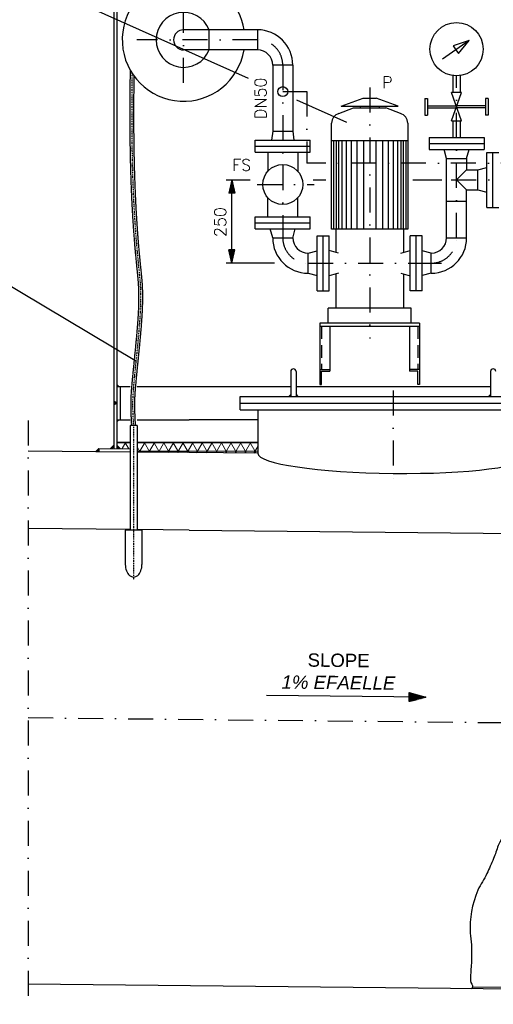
# Model space of a CAD drawing. Header units: inches. Extents: x -1548 to 30345, y -12744 to 2311.
# Tile 7 of 33: x 1078 to 2500, y -6966 to -4012. Entities that reach past the tile are written whole.
import ezdxf
from ezdxf.enums import TextEntityAlignment as Align

# ---------------------------------------------------------------- set-up
doc = ezdxf.new("R2010")
doc.units = ezdxf.units.IN
doc.header["$MEASUREMENT"] = 0
doc.linetypes.add('DASHDOT', pattern=[1, 0.5, -0.25, 0, -0.25])
doc.linetypes.add('HIDDEN', pattern=[0.375, 0.25, -0.125])
doc.layers.get('0').update_dxf_attribs({"linetype": 'CONTINUOUS'})
for name, color, linetype in [('1', 7, 'CONTINUOUS'), ('15', 7, 'CONTINUOUS'), ('2', 7, 'CONTINUOUS'), ('41', 7, 'CONTINUOUS'), ('6', 7, 'CONTINUOUS'), ('8', 7, 'CONTINUOUS')]:
    doc.layers.add(name, color=color, linetype=linetype)
doc.styles.add('ROMANS', font='ROMANS', dxfattribs={"height": 0.2})

# ---------------------------------------------------------------- blocks, each defined once
blk = doc.blocks.new('FPFEIL')
at = {"layer": '41', "color": 7, "linetype": 'Continuous'}
for p, q in [((-20, 5.3592), (-20, -5.3592)), ((0, 0), (-20, 5.3592)), ((-20, 5.0492), (-18.8436, 5.0492)), ((-20, 4.5992), (-17.164, 4.5992)), ((-20, 4.1492), (-15.4848, 4.1492)), ((-20, 3.6992), (-13.8052, 3.6992)), ((-20, 3.2492), (-12.126, 3.2492)), ((-20, 2.7992), (-10.4464, 2.7992)), ((-20, 2.3492), (-8.7668, 2.3492)), ((-20, 1.8992), (-7.0876, 1.8992)), ((-20, 1.4492), (-5.408, 1.4492)), ((-20, 0.9992), (-3.7288, 0.9992)), ((-20, 0.5492), (-2.0492, 0.5492)), ((-20, 0.0992), (-0.37, 0.0992)), ((-20, -5.3592), (0, 0)), ((-20, -0.3508), (-1.3096, -0.3508)), ((-20, -0.8008), (-2.9892, -0.8008)), ((-20, -1.2508), (-4.6684, -1.2508)), ((-20, -1.7008), (-6.348, -1.7008)), ((-20, -2.1508), (-8.0272, -2.1508)), ((-20, -2.6008), (-9.7068, -2.6008)), ((-20, -3.0508), (-11.386, -3.0508)), ((-20, -3.5008), (-13.0656, -3.5008)), ((-20, -3.9508), (-14.7448, -3.9508)), ((-20, -4.4008), (-16.4244, -4.4008)), ((-20, -4.8508), (-18.104, -4.8508)), ((-20, -5.3008), (-19.7832, -5.3008))]:
    blk.add_line(p, q, dxfattribs=at)

msp = doc.modelspace()

# ---------------------------------------------------------------- hatches: boundary and pattern name
at = {"linetype": 'Continuous'}
h = msp.add_hatch(color=256, dxfattribs=at)
h.paths.add_polyline_path([(1717.2, -4502.5), (1715, -4502.5), (1715, -4532.5), (1723.9, -4532.5)])
h.paths.add_polyline_path([(1715, -4502.5), (1712.8, -4502.5), (1706.1, -4532.5), (1715, -4532.5)])
msp.add_hatch(color=256, dxfattribs=at).paths.add_polyline_path([(1715, -4742.5), (1706.1, -4702.5), (1723.9, -4702.5)])
h = msp.add_hatch(color=256, dxfattribs=at)
h.paths.add_polyline_path([(1717.2, -4732.5), (1715, -4732.5), (1715, -4702.5), (1723.9, -4702.5)])
h.paths.add_polyline_path([(1715, -4732.5), (1712.8, -4732.5), (1706.1, -4702.5), (1715, -4702.5)])
at = {"layer": '2', "linetype": 'Continuous', "lineweight": 5}
h = msp.add_hatch(dxfattribs=at)
h.set_pattern_fill('NET3', color=256, scale=200)
h.set_pattern_definition([(0, (-1953.383, -12581.89), (0, 25), []), (60, (-1953.383, -12581.89), (-21.650635, 12.5), []), (120, (-1953.383, -12581.89), (-21.650635, -12.5), [])])
h.paths.add_polyline_path([(1409.4, -5279.4), (1370, -5279.4), (1370, -5288.8), (1380.1, -5298.9), (1409.4, -5299.2)])
h.paths.add_polyline_path([(1686.6, -5279.4), (1430.7, -5279.4), (1430.7, -5309.4), (1586.8, -5311), (1686.6, -5312)])
h.paths.add_polyline_path([(1793, -5279.4), (1686.6, -5279.4), (1686.6, -5312), (1793, -5313)])
h.paths.add_polyline_path([(2800, -5279.4), (2607, -5279.4), (2607, -5321.2), (2800, -5323.1)])
h.paths.add_polyline_path([(3950, -5279.4), (3800, -5279.4), (3800, -5333.1), (3895.2, -5334), (3905.1, -5324.1), (3940.1, -5324.5), (3950, -5314.6)])

# ---------------------------------------------------------------- linework, layer by layer
at = {"linetype": 'Continuous'}
for p, q in [((1715, -4492.5), (1706.1, -4532.5)), ((1715, -4492.5), (1723.9, -4532.5)), ((1723.9, -4532.5), (1706.1, -4532.5)), ((1715, -4742.5), (1706.1, -4702.5)), ((1723.9, -4702.5), (1706.1, -4702.5)), ((1715, -4742.5), (1723.9, -4702.5))]:
    msp.add_line(p, q, dxfattribs=at)
at = {"layer": '1', "linetype": 'DASHDOT', "ltscale": 150}
for p, q in [((1868, -4227.8), (1940, -4227.8)), ((1940, -4227.8), (1940, -4442.2))]:
    msp.add_line(p, q, dxfattribs=at)
at = {"layer": '1', "linetype": 'Continuous', "ltscale": 150}
msp.add_circle((1868, -4227.8), 15, dxfattribs=at)
at = {"layer": '15', "linetype": 'Continuous', "ltscale": 150}
for p, q in [((1697.5, -4492.5), (1769.9, -4492.5)), ((1959.6, -4492.5), (1997, -4492.5)), ((2258.5, -4492.5), (2345.3, -4492.5)), ((1843, -4742.5), (1697.5, -4742.5))]:
    msp.add_line(p, q, dxfattribs=at)
at = {"layer": '2', "color": 7, "linetype": 'DASHDOT', "ltscale": 5}
msp.add_line((1420, -5229.4), (1420, -5693.4), dxfattribs=at)
at = {"layer": '2', "linetype": 'Continuous', "lineweight": 5}
for p, q in [((1370, -5279.4), (1409.4, -5279.4)), ((1430.7, -5279.4), (1793, -5279.4))]:
    msp.add_line(p, q, dxfattribs=at)
at = {"layer": '2', "color": 7, "linetype": 'HIDDEN', "ltscale": 5}
for points, knots in [([(1414.3, -5229.4), (1412.9, -5202.1), (1410.7, -5159.3), (1419.3, -5059), (1432.1, -4947.6), (1438.4, -4829.5), (1409.7, -4575.6), (1407.6, -4359.6), (1410.4, -4164.3)], [0, 0, 0, 0, 81.813729, 128.511779, 301.425437, 418.985382, 481.773345, 1066.89223, 1066.89223, 1066.89223, 1066.89223]), ([(1425.7, -5229.4), (1424.3, -5202.1), (1422.1, -5159.3), (1430.8, -5059), (1443.5, -4947.6), (1449.9, -4829.5), (1421.8, -4581.3), (1419.2, -4371.1), (1421.6, -4181.5)], [0, 0, 0, 0, 81.813729, 128.511779, 301.425437, 418.985382, 481.773345, 1049.713154, 1049.713154, 1049.713154, 1049.713154])]:
    msp.add_open_spline(points, degree=3, knots=knots, dxfattribs=at)
at = {"layer": '2', "color": 7, "linetype": 'DASHDOT', "ltscale": 5}
msp.add_open_spline([(1420, -5229.4), (1418.6, -5202.1), (1416.4, -5159.3), (1425, -5059), (1437.8, -4947.6), (1444.2, -4829.5), (1415.7, -4578.6), (1413.4, -4365.7), (1416, -4173.5)], degree=3, knots=[0, 0, 0, 0, 81.813729, 128.511779, 301.425437, 418.985382, 481.773345, 1057.79535, 1057.79535, 1057.79535, 1057.79535], dxfattribs=at)
at = {"layer": '41', "linetype": 'Continuous', "ltscale": 150}
for p, q in [((1360, -3797.9), (1360, -5298.7)), ((1370, -3797.9), (1370, -5298.8)), ((1792, -4042.3), (1570, -4042.3)), ((1646, -4042.3), (1646, -4102.6)), ((1792, -4042.3), (1792, -4102.6)), ((2427.4, -4074), (2348, -4130.2)), ((1792, -4102.6), (1570, -4102.6)), ((1898.2, -4148.5), (1837.8, -4148.5)), ((1837.8, -4148.5), (1837.8, -4346.5)), ((1898.2, -4148.5), (1898.2, -4346.5)), ((2379.3, -4180.5), (2379.3, -4230.5)), ((2400.7, -4180.5), (2400.7, -4230.5)), ((2043.5, -4271.5), (2109.4, -4247.5)), ((2109.4, -4247.5), (2148.6, -4247.5)), ((2214.5, -4271.5), (2148.6, -4247.5)), ((2295, -4248), (2295, -4298)), ((2295, -4248), (2303, -4248)), ((2303, -4248), (2303, -4298)), ((2405, -4230.5), (2375, -4230.5)), ((2405, -4315.5), (2375, -4230.5)), ((2375, -4315.5), (2405, -4230.5)), ((2477, -4248), (2477, -4298)), ((2485, -4248), (2477, -4248)), ((2485, -4248), (2485, -4298)), ((2036.7, -4293.6), (2080.5, -4276.5)), ((2043.5, -4271.5), (2214.5, -4271.5)), ((2080.5, -4276.5), (2177.5, -4276.5)), ((2100.5, -4271.4), (2100.5, -4276.5)), ((2157.5, -4271.4), (2157.5, -4276.5)), ((2221.3, -4293.6), (2177.5, -4276.5)), ((2303, -4270), (2388.9, -4270)), ((2303, -4276), (2388.9, -4276)), ((2477, -4270), (2391.1, -4270)), ((2477, -4276), (2391.1, -4276)), ((2295, -4298), (2303, -4298)), ((2485, -4298), (2477, -4298)), ((2014.5, -4640.5), (2014.5, -4322.5)), ((2243.5, -4322.5), (2243.5, -4640.5)), ((2375, -4315.5), (2405, -4315.5)), ((2379.3, -4315.5), (2379.3, -4365.5)), ((2400.7, -4315.5), (2400.7, -4365.5)), ((1837.8, -4346.5), (1834.5, -4373.5)), ((1837.8, -4346.5), (1898.2, -4346.5)), ((1898.2, -4346.5), (1901.5, -4373.5)), ((2307.5, -4365.5), (2307.5, -4401.5)), ((2307.5, -4365.5), (2472.5, -4365.5)), ((2472.5, -4365.5), (2472.5, -4401.5)), ((1785.5, -4373.5), (1950.5, -4373.5)), ((1785.5, -4409.5), (1785.5, -4373.5)), ((1785.5, -4391.5), (1950.5, -4391.5)), ((1950.5, -4409.5), (1950.5, -4373.5)), ((2243.5, -4375.3), (2014.5, -4375.3)), ((2020.5, -4375.3), (2020.5, -4640.5)), ((2028, -4375.3), (2028, -4640.5)), ((2035.5, -4375.3), (2035.5, -4640.5)), ((2045.5, -4375.3), (2045.5, -4640.5)), ((2058.5, -4375.3), (2058.5, -4640.5)), ((2073.5, -4375.3), (2073.5, -4640.5)), ((2090.5, -4375.3), (2090.5, -4640.5)), ((2110.5, -4375.3), (2110.5, -4640.5)), ((2147.5, -4375.3), (2147.5, -4640.5)), ((2167.5, -4375.3), (2167.5, -4640.5)), ((2184.5, -4375.3), (2184.5, -4640.5)), ((2199.5, -4375.3), (2199.5, -4640.5)), ((2212.5, -4375.3), (2212.5, -4640.5)), ((2222.5, -4375.3), (2222.5, -4640.5)), ((2230, -4375.3), (2230, -4640.5)), ((2237.5, -4375.3), (2237.5, -4640.5)), ((2307.5, -4383.5), (2472.5, -4383.5)), ((2307.5, -4401.5), (2472.5, -4401.5)), ((2359.8, -4428.5), (2352.6, -4401.5)), ((2420.2, -4428.5), (2427.4, -4401.5)), ((1785.5, -4409.5), (1950.5, -4409.5)), ((1822.8, -4409.5), (1822.8, -4467)), ((1913.2, -4409.5), (1913.2, -4467)), ((2359.8, -4666.5), (2359.8, -4428.5)), ((2359.8, -4428.5), (2420.2, -4428.5)), ((2420.2, -4428.5), (2420.2, -4462.3)), ((2481, -4410), (2517, -4410)), ((2481, -4575), (2481, -4410)), ((2499, -4575), (2499, -4410)), ((2454, -4462.3), (2481, -4455.1)), ((2420.2, -4462.3), (2390, -4492.5)), ((2420.2, -4462.3), (2454, -4462.3)), ((2454, -4522.6), (2454, -4462.3)), ((1715, -4742.5), (1715, -4492.5)), ((2420.2, -4522.6), (2390, -4492.5)), ((1822.8, -4603.5), (1822.8, -4546)), ((1913.2, -4603.5), (1913.2, -4546)), ((2420.2, -4666.5), (2420.2, -4522.6)), ((2420.2, -4522.6), (2454, -4522.6)), ((2454, -4522.6), (2481, -4529.9)), ((2359.8, -4556.5), (2420.2, -4556.5)), ((2481, -4575), (2517, -4575)), ((1785.5, -4603.5), (1950.5, -4603.5)), ((1785.5, -4639.5), (1785.5, -4603.5)), ((1950.5, -4639.5), (1950.5, -4603.5)), ((1785.5, -4621.5), (1950.5, -4621.5)), ((1785.5, -4639.5), (1950.5, -4639.5)), ((1837.8, -4666.5), (1830.6, -4639.5)), ((1837.8, -4666.5), (1898.2, -4666.5)), ((1837.8, -4666.5), (1898.2, -4666.5)), ((1898.2, -4667.5), (1905.7, -4639.5)), ((1971, -4660), (2007, -4660)), ((1971, -4825), (1971, -4660)), ((1989, -4825), (1989, -4660)), ((2007, -4825), (2007, -4660)), ((2243.5, -4640.5), (2014.5, -4640.5)), ((2027, -4640.5), (2027, -4709.7)), ((2231, -4640.5), (2231, -4709.7)), ((2251, -4825), (2251, -4660)), ((2287, -4660), (2251, -4660)), ((2269, -4825), (2269, -4660)), ((2287, -4825), (2287, -4660)), ((2359.8, -4666.5), (2420.2, -4666.5)), ((1944, -4712.3), (1971, -4705.1)), ((1944, -4772.6), (1944, -4712.3)), ((2035, -4712.3), (2007, -4704.8)), ((2223, -4712.3), (2251, -4704.8)), ((2314, -4712.3), (2287, -4705.1)), ((2314, -4772.6), (2314, -4712.3)), ((2314, -4742.5), (2345.1, -4742.5)), ((1944, -4772.6), (1971, -4779.9)), ((2035, -4772.6), (2007, -4780.1)), ((2027, -4775.3), (2027, -4877.5)), ((2223, -4772.6), (2251, -4780.1)), ((2231, -4775.3), (2231, -4877.5)), ((2314, -4772.6), (2287, -4779.9)), ((1971, -4825), (2007, -4825)), ((2287, -4825), (2251, -4825)), ((2004, -4922.5), (2004, -4877.5)), ((2254, -4877.5), (2004, -4877.5)), ((2254, -4922.5), (2254, -4877.5)), ((1979, -4922.5), (1979, -5106.8)), ((2279, -4922.5), (1979, -4922.5)), ((2279, -4932.5), (1979, -4932.5)), ((2009, -4932.5), (2009, -5066.9)), ((2249, -4932.5), (2249, -5066.9)), ((2279, -4922.5), (2279, -5106.8)), ((1892, -5067.5), (1892, -5142.5)), ((1908, -5067.5), (1908, -5142.5)), ((1979, -5061.9), (2009, -5061.9)), ((1984, -5066.9), (2009, -5066.9)), ((1984, -5106.8), (1984, -5066.9)), ((2279, -5061.9), (2249, -5061.9)), ((2274, -5066.9), (2249, -5066.9)), ((2274, -5106.8), (2274, -5066.9)), ((2492, -5067.5), (2492, -5142.5)), ((1370, -5106.8), (1375.7, -5112.5)), ((1979, -5106.8), (1984, -5106.8)), ((2279, -5106.8), (2274, -5106.8)), ((1370, -5112.5), (1409.4, -5112.5)), ((1380, -5112.5), (1380, -5212.5)), ((1430.7, -5112.5), (1586.8, -5112.5)), ((1586.8, -5112.5), (1892, -5112.5)), ((1892, -5136.8), (1886.3, -5142.5)), ((1892, -5139.7), (1889.2, -5142.5)), ((1908, -5112.5), (2492, -5112.5)), ((1908, -5136.8), (1913.7, -5142.5)), ((1908, -5139.7), (1910.8, -5142.5)), ((2492, -5136.8), (2486.3, -5142.5)), ((2492, -5139.7), (2489.2, -5142.5)), ((1370, -5162.5), (1360, -5156.7)), ((1370, -5162.5), (1360, -5162.5)), ((1370, -5162.5), (1360, -5168.3)), ((1740, -5182.5), (1740, -5142.5)), ((1740, -5142.5), (2660, -5142.5)), ((1740, -5162.5), (2660, -5162.5)), ((1740, -5182.5), (2660, -5182.5)), ((1793, -5182.5), (1793, -5313)), ((1370, -5218.1), (1375.7, -5212.5)), ((1370, -5212.5), (1409.4, -5212.5)), ((1430.7, -5212.5), (1586.8, -5212.5)), ((1793, -5212.5), (1586.8, -5212.5)), ((1409.4, -5229.4), (1409.4, -5543.5)), ((1430.7, -5229.4), (1409.4, -5229.4)), ((1430.7, -5229.4), (1430.7, -5543.5)), ((1409.4, -5309.2), (1103.2, -5306.1)), ((1315.1, -5298.2), (1305.2, -5308.1)), ((1315.1, -5302.5), (1309.4, -5308.2)), ((1315.1, -5298.2), (1315, -5308.2)), ((1315.1, -5298.2), (1409.4, -5299.2)), ((1350, -5298.7), (1360, -5288.7)), ((1354.3, -5298.6), (1360, -5292.9)), ((1380, -5298.8), (1370, -5288.8)), ((1375.8, -5298.8), (1370, -5293)), ((1586.8, -5311), (1430.7, -5309.4)), ((1793, -5313), (1586.8, -5311)), ((1409.4, -5541.5), (1103.2, -5538.4)), ((1395, -5543.5), (1395, -5646.6)), ((1445, -5543.5), (1395, -5543.5)), ((1586.8, -5543.3), (1430.7, -5541.7)), ((1445, -5543.5), (1445, -5646.6)), ((1586.8, -5543.3), (2819, -5555.6)), ((4093.6, -6936.1), (1103.2, -6906.2)), ((3913.4, -6929.3), (2438.2, -6914.5))]:
    msp.add_line(p, q, dxfattribs=at)
at = {"layer": '41', "linetype": 'DASHDOT', "ltscale": 150}
for p, q in [((1570, -4201.9), (1570, -3797.9)), ((1792, -4072.5), (1430, -4072.5)), ((1868, -4148.5), (1868, -4666.5)), ((2390, -4666.5), (2390, -4180.5)), ((2129, -4215.1), (2129, -4968.9)), ((3048.4, -4442.2), (1940, -4442.2)), ((1791, -4506.5), (1962.6, -4506.5)), ((2374.1, -4492.5), (3069.7, -4492.5)), ((1944, -4742.5), (2314, -4742.5)), ((2200, -5124.9), (2200, -5400.7)), ((1103.2, -5214.4), (1103.2, -6966.1)), ((1103.2, -6106.1), (2940, -6125.3))]:
    msp.add_line(p, q, dxfattribs=at)
at = {"layer": '41', "linetype": 'HIDDEN', "ltscale": 150}
for p, q in [((1984, -4932.5), (1984, -5061.9)), ((2274, -4932.5), (2274, -5061.9))]:
    msp.add_line(p, q, dxfattribs=at)
at = {"layer": '41', "linetype": 'Continuous', "ltscale": 150}
msp.add_lwpolyline([(2427.4, -4074), (2379.4, -4090.3), (2387.7, -4102.1), (2396.1, -4113.9), (2427.4, -4074)], close=True, dxfattribs=at)
for centre, radius in [((2390, -4100.5), 80), ((1868, -4506.5), 60)]:
    msp.add_circle(centre, radius, dxfattribs=at)
for centre, radius, start, end in [((1570, -4072.5), 184.2, 99.4232, 350.5768), ((1570, -4072.5), 184.2, 9.4232, 80.5768), ((1570, -4072.5), 82.5, 21.4356, 338.5644), ((1570, -4072.5), 30.1, 90, 270), ((1792, -4148.5), 106.2, 0, 90), ((1792, -4148.5), 45.9, 0, 90), ((2044.5, -4322.5), 30, 105.0021, 180), ((2213.5, -4322.5), 30, 0, 74.9978), ((1944, -4666.5), 106.2, 180, 270), ((1944, -4666.5), 45.9, 180, 270), ((2314, -4666.5), 45.9, 270, 360), ((2314, -4666.5), 106.2, 270, 360), ((1900, -5067.5), 8, 0, 180), ((2500, -5067.5), 8, 0, 180)]:
    msp.add_arc(centre, radius, start, end, dxfattribs=at)
at = {"layer": '41', "linetype": 'DASHDOT', "ltscale": 150}
for centre, start, end in [((1792, -4148.5), 0, 90), ((1944, -4666.5), 180, 270), ((2314, -4666.5), 270, 360)]:
    msp.add_arc(centre, 76, start, end, dxfattribs=at)
at = {"layer": '41', "linetype": 'Continuous', "ltscale": 150}
for centre, major_axis, ratio, start_param, end_param in [((2200, -5317.1), (407, -4.1), 0.138243, 3.141593, 6.283185), ((1420, -5646.6), (0, 37.7), 0.662471, 1.570796, 4.712389)]:
    msp.add_ellipse(centre, major_axis=major_axis, ratio=ratio, start_param=start_param, end_param=end_param, dxfattribs=at)
msp.add_open_spline([(3923.5, -6934.4), (3921.6, -6937.3), (3914.7, -6932.9), (3913.4, -6929.3), (3911.4, -6923.5), (3909.7, -6917.7), (3908.1, -6911.9), (3905, -6900.4), (3901.3, -6889.2), (3899.3, -6877.4), (3897.4, -6866.7), (3899, -6855.8), (3899.3, -6845), (3899.8, -6825.6), (3901, -6806.3), (3904.6, -6787.1), (3906.8, -6776), (3926.7, -6775.4), (3929.7, -6764.6), (3934.8, -6745.8), (3939.1, -6726.8), (3941.7, -6707.6), (3943.4, -6695.1), (3945.3, -6682.6), (3946.7, -6670.1), (3948.8, -6652.6), (3950.2, -6635.1), (3951.7, -6617.6), (3953.2, -6601.1), (3955.9, -6584.1), (3951.7, -6567.7), (3947.1, -6549.6), (3931.8, -6536.8), (3924.2, -6520.2), (3920.8, -6512.8), (3917.7, -6505.2), (3914.2, -6497.7), (3906, -6479.9), (3893.7, -6464), (3886.8, -6445.3), (3880.9, -6429.4), (3887, -6411.7), (3884.3, -6395.3), (3879.6, -6367.7), (3871, -6340.7), (3866.8, -6312.9), (3862.1, -6281.6), (3857.9, -6249.2), (3861.8, -6218), (3864.3, -6197.8), (3870.8, -6178.2), (3874.3, -6158), (3878.6, -6133.1), (3885.5, -6108), (3884.3, -6083.1), (3882.5, -6046.4), (3871.3, -6009.9), (3866.8, -5973.2), (3863.2, -5944.1), (3860, -5914.9), (3856.8, -5885.7), (3853.4, -5855.1), (3855.5, -5823.9), (3851.8, -5793.3), (3850.3, -5780.9), (3832.9, -5775.1), (3829.3, -5763.3), (3821.8, -5738.7), (3824.2, -5710.5), (3816.8, -5685.9), (3812.5, -5671.5), (3802.5, -5658.5), (3799.3, -5643.4), (3794, -5617.8), (3794.9, -5590.9), (3796.8, -5565.4), (3798.4, -5543.1), (3807.7, -5520.8), (3809.3, -5498.5), (3810.6, -5480.2), (3807.2, -5461.9), (3799.3, -5443.6), (3785.9, -5412.2), (3768.8, -5371.3), (3736.9, -5371.1), (3718, -5371), (3699.1, -5371.3), (3680.2, -5371.3), (3660.1, -5371.3), (3639.9, -5371.3), (3619.8, -5371.3), (3603.1, -5371.2), (3605.4, -5335.7), (3589.5, -5331.2), (3582.3, -5329.1), (3574.1, -5330.2), (3566.8, -5327.7), (3555.6, -5323.9), (3544.6, -5319.3), (3533.2, -5315.9), (3505.3, -5307.5), (3477.4, -5299.5), (3449.6, -5291.2), (3436.2, -5287.2), (3423, -5282.7), (3409.6, -5278.7), (3392.9, -5273.7), (3374.1, -5284), (3357.1, -5280.7), (3345.4, -5278.3), (3336.3, -5266.8), (3324.7, -5263.7), (3311.3, -5260.1), (3295.7, -5258.6), (3282.3, -5261.2), (3268.5, -5263.8), (3257.2, -5278.2), (3242.9, -5279.2), (3214.5, -5281.2), (3185.8, -5279), (3157.4, -5281.2), (3129, -5283.4), (3100.7, -5286.5), (3072.4, -5288.7), (3046.5, -5290.8), (3020.3, -5289.7), (2994.4, -5288.8), (2978.5, -5288.2), (2967, -5252.1), (2955, -5261.2), (2937.9, -5274.2), (2921.6, -5291.9), (2905.6, -5309.1), (2891.9, -5323.8), (2878.8, -5337), (2867.6, -5353.6), (2857.3, -5368.9), (2851.1, -5386), (2847.6, -5403.6), (2843.3, -5425.2), (2839.1, -5446.9), (2835.1, -5468.6), (2829.7, -5497.6), (2824.4, -5526.6), (2819, -5555.6), (2813.4, -5585.8), (2807.1, -5615.9), (2800.1, -5645.9), (2797.1, -5658.7), (2781, -5665.7), (2777.7, -5678.4), (2772.6, -5697.5), (2767.6, -5716.7), (2762.7, -5735.8), (2755.1, -5765), (2747.6, -5794.1), (2740.2, -5823.3), (2731.7, -5856.5), (2737.2, -5892.3), (2730.2, -5925.7), (2726.6, -5942.8), (2708, -5954.6), (2704.6, -5971.7), (2701.1, -5989.6), (2703.2, -6008.5), (2699.9, -6026.5), (2696.7, -6044.4), (2694.7, -6062.8), (2687.4, -6079.7), (2683.2, -6089.4), (2677.8, -6098.4), (2673.3, -6107.9), (2664.1, -6127.5), (2655.2, -6147.4), (2646.7, -6167.3), (2640.5, -6182.1), (2642.7, -6199.7), (2635.8, -6214.3), (2630.2, -6226.1), (2618.5, -6234.1), (2612.3, -6245.5), (2609, -6251.7), (2605.7, -6257.9), (2602.9, -6264.3), (2599.6, -6272.1), (2596.1, -6279.7), (2593.5, -6287.8), (2589.8, -6299.8), (2586.3, -6311.8), (2582.6, -6323.8), (2573.4, -6353.6), (2564.2, -6383.4), (2554.4, -6413), (2545.4, -6440.2), (2526.1, -6463.1), (2515.3, -6489.6), (2510.1, -6502.5), (2506.5, -6516), (2501.2, -6528.8), (2494.9, -6544.1), (2487.9, -6559.1), (2480.9, -6574.1), (2473, -6591.1), (2462.2, -6605.6), (2454.3, -6623.5), (2435.8, -6665.5), (2429.2, -6709), (2430.6, -6752.2), (2431, -6764), (2435, -6775.8), (2435, -6787.7), (2435, -6794.1), (2435, -6800.5), (2435, -6806.9), (2435, -6814.8), (2435, -6822.7), (2435, -6830.6), (2435, -6846.4), (2432.9, -6862.1), (2432.1, -6877.9), (2431.8, -6883.8), (2432, -6889.7), (2432.1, -6895.6), (2432.2, -6902.2), (2439.9, -6908.4), (2438.2, -6914.5), (2437.6, -6916.6), (2435.6, -6918.2), (2433.6, -6919.5)], degree=3, knots=[0, 0, 0, 0, 0.002657, 0.002657, 0.002657, 0.006941, 0.006941, 0.006941, 0.015312, 0.015312, 0.015312, 0.022954, 0.022954, 0.022954, 0.036621, 0.036621, 0.036621, 0.044554, 0.044554, 0.044554, 0.058261, 0.058261, 0.058261, 0.067157, 0.067157, 0.067157, 0.079557, 0.079557, 0.079557, 0.091314, 0.091314, 0.091314, 0.10422, 0.10422, 0.10422, 0.110009, 0.110009, 0.110009, 0.123945, 0.123945, 0.123945, 0.135716, 0.135716, 0.135716, 0.155547, 0.155547, 0.155547, 0.177915, 0.177915, 0.177915, 0.192326, 0.192326, 0.192326, 0.210118, 0.210118, 0.210118, 0.236308, 0.236308, 0.236308, 0.257016, 0.257016, 0.257016, 0.278798, 0.278798, 0.278798, 0.287616, 0.287616, 0.287616, 0.306074, 0.306074, 0.306074, 0.316881, 0.316881, 0.316881, 0.335262, 0.335262, 0.335262, 0.351261, 0.351261, 0.351261, 0.364406, 0.364406, 0.364406, 0.386913, 0.386913, 0.386913, 0.400265, 0.400265, 0.400265, 0.414455, 0.414455, 0.414455, 0.426292, 0.426292, 0.426292, 0.431685, 0.431685, 0.431685, 0.440092, 0.440092, 0.440092, 0.460588, 0.460588, 0.460588, 0.470442, 0.470442, 0.470442, 0.482805, 0.482805, 0.482805, 0.491414, 0.491414, 0.491414, 0.501425, 0.501425, 0.501425, 0.511617, 0.511617, 0.511617, 0.531742, 0.531742, 0.531742, 0.551807, 0.551807, 0.551807, 0.570154, 0.570154, 0.570154, 0.581475, 0.581475, 0.581475, 0.597682, 0.597682, 0.597682, 0.611448, 0.611448, 0.611448, 0.62411, 0.62411, 0.62411, 0.639674, 0.639674, 0.639674, 0.6605, 0.6605, 0.6605, 0.682217, 0.682217, 0.682217, 0.691512, 0.691512, 0.691512, 0.705484, 0.705484, 0.705484, 0.726728, 0.726728, 0.726728, 0.750944, 0.750944, 0.750944, 0.763334, 0.763334, 0.763334, 0.776269, 0.776269, 0.776269, 0.78913, 0.78913, 0.78913, 0.79654, 0.79654, 0.79654, 0.811868, 0.811868, 0.811868, 0.823211, 0.823211, 0.823211, 0.832416, 0.832416, 0.832416, 0.837356, 0.837356, 0.837356, 0.843305, 0.843305, 0.843305, 0.852157, 0.852157, 0.852157, 0.874167, 0.874167, 0.874167, 0.894421, 0.894421, 0.894421, 0.904205, 0.904205, 0.904205, 0.915907, 0.915907, 0.915907, 0.929115, 0.929115, 0.929115, 0.959896, 0.959896, 0.959896, 0.968312, 0.968312, 0.968312, 0.972835, 0.972835, 0.972835, 0.978403, 0.978403, 0.978403, 0.989559, 0.989559, 0.989559, 0.993735, 0.993735, 0.993735, 0.998413, 0.998413, 0.998413, 1, 1, 1, 1], dxfattribs=at)
at = {"layer": '6', "linetype": 'Continuous', "ltscale": 150}
for p, q in [((1118.6, -3899), (1764.5, -4187.7)), ((1909, -4252.3), (2059.8, -4319.7))]:
    msp.add_line(p, q, dxfattribs=at)
at = {"layer": '6', "linetype": 'Continuous'}
msp.add_line((2298, -6044.7), (1819.1, -6040), dxfattribs=at)
at = {"layer": '8', "linetype": 'Continuous'}
msp.add_line((935.4, -4742.7), (1428.2, -5036.4), dxfattribs=at)

# ---------------------------------------------------------------- block references
at = {"layer": '6', "linetype": 'Continuous', "xscale": 2.499985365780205, "yscale": -2.499985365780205, "rotation": 359.4268905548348}
msp.add_blockref('FPFEIL', (2298, -6044.7), dxfattribs=at)

# ---------------------------------------------------------------- texts
at = {"layer": '15', "linetype": 'Continuous', "ltscale": 150, "style": 'ROMANS'}
msp.add_text('250', height=35, rotation=90, dxfattribs=at).set_placement((1662.5, -4664.3), align=Align.TOP_LEFT)
at = {"layer": '41', "linetype": 'Continuous', "ltscale": 150, "style": 'ROMANS'}
for s, p in [('P', (2166.2, -4217.3)), ('FS', (1716, -4465.3))]:
    msp.add_text(s, height=35, dxfattribs=at).set_placement(p)
at = {"layer": '6', "linetype": 'DASHDOT', "style": 'ROMANS'}
msp.add_text('DN50', height=35, rotation=90, dxfattribs=at).set_placement((1818.8, -4310.2))
at = {"layer": '6', "linetype": 'Continuous', "insert": (1861.5, -5912.3), "char_height": 40, "width": 343.421, "attachment_point": 1, "rotation": 359.4271, "style": 'ROMANS'}
msp.add_mtext('\\pi81.288;{\\fArial|b0|i0|c0|p34;SLOPE \\P\\pi3.7705;\\fArial|b0|i1|c0|p34;1% EFAELLE\\H1.0215x; }', dxfattribs=at)

doc.saveas('drawing.dxf')
